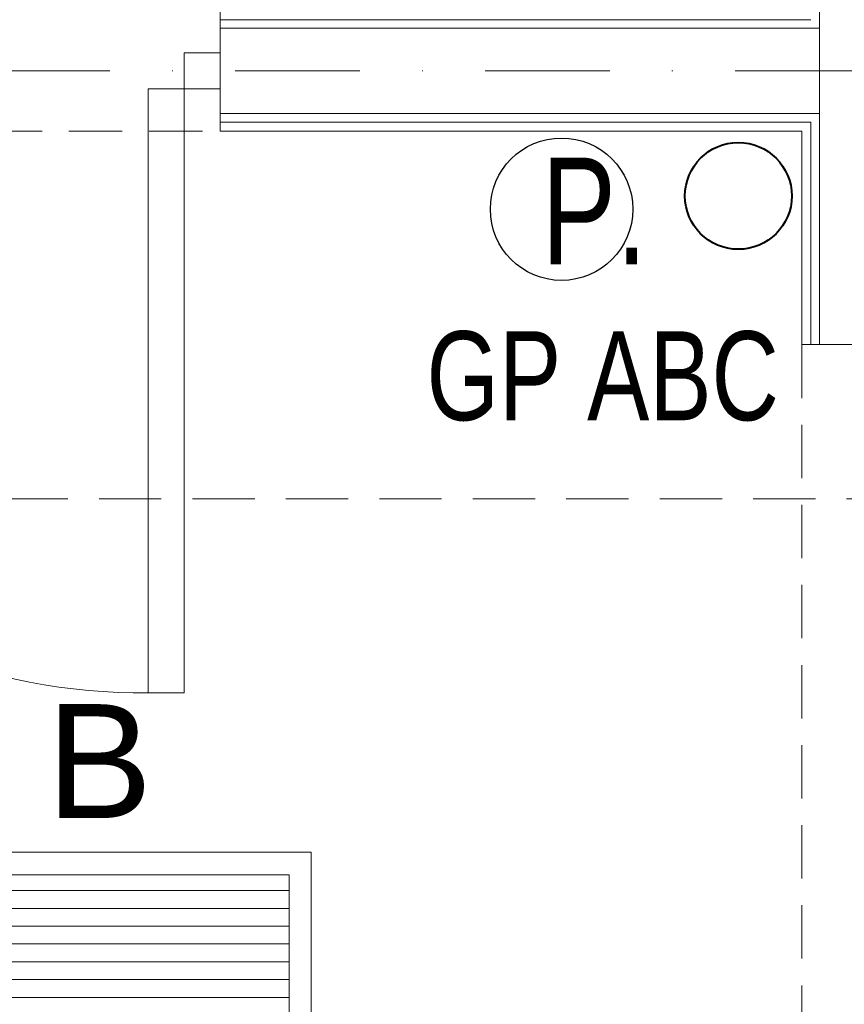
# Model space of a CAD drawing. Header units: inches. Extents: x 67014 to 70164, y -40762 to -35657.
# Tile 40 of 55: x 69040 to 69155, y -39921 to -39782. Entities that reach past the tile are written whole.
import ezdxf
from ezdxf.enums import TextEntityAlignment as Align

# ---------------------------------------------------------------- set-up
doc = ezdxf.new("R2010")
doc.units = ezdxf.units.IN
doc.header["$MEASUREMENT"] = 0
doc.linetypes.add('DASHDOT', pattern=[1, 0.5, -0.25, 0, -0.25])
doc.linetypes.add('HIDDEN', pattern=[0.375, 0.25, -0.125])
doc.layers.add('--ppoż', color=1, linetype='Continuous')
for name, color, linetype, lineweight in [('LUXIONA', 140, 'Continuous', 0), ('p--dach', 7, 'Continuous', 20), ('p--drzwi', 251, 'Continuous', 0), ('p--meble numeracja', 5, 'Continuous', 0), ('p--osie konstr', 7, 'DASHDOT', 15), ('p--podciąg', 7, 'Continuous', 0), ('p--płyta GK', 7, 'Continuous', 0), ('p--wyposażenie', 84, 'Continuous', 25), ('p--ściana szkielet', 7, 'Continuous', 0)]:
    doc.layers.add(name, color=color, linetype=linetype, lineweight=lineweight)
doc.styles.add('1-50', font='arial.ttf', dxfattribs={"width": 0.75, "height": 12.5})
doc.styles.get("Standard").update_dxf_attribs({"font": 'ARIAL.TTF'})
doc.styles.add('STYL-1', font='arial.ttf', dxfattribs={"width": 0.75})

# ---------------------------------------------------------------- blocks, each defined once
blk = doc.blocks.new('drzwi-90-100')
for p, q in [((10.1, 87.38), (5.05, 87.38)), ((5.05, 87.38), (5.05, 2.53)), ((10.1, 2.53), (10.1, 87.38)), ((5.05, 2.53), (0, 2.53)), ((0, 2.53), (0, -2.53)), ((5.05, -2.53), (5.05, 2.53)), ((5.05, 2.53), (10.1, 2.53)), ((100, 2.53), (94.95, 2.53)), ((94.95, 2.53), (94.95, -2.53)), ((100, -2.53), (100, 2.53)), ((0, -2.53), (5.05, -2.53)), ((94.95, -2.53), (100, -2.53))]:
    blk.add_line(p, q)
blk.add_arc((10.8, 3.23), 84.15, 359.5233, 90.4767)
blk = doc.blocks.new('B')
at = {"layer": 'LUXIONA', "linetype": 'Continuous'}
h = blk.add_hatch(dxfattribs=at)
h.set_pattern_fill('ANSI31', color=256, scale=200, angle=135)
h.set_pattern_definition([(180, (966.344, -170.453), (-2e-15, -25), [])])
h.paths.add_polyline_path([(30.6, 263.5), (30.6, 31.5), (564.4, 31.5), (564.4, 263.5)])
for points in [[(0, 0), (595, 0), (595, 295), (0, 295)], [(30.6, 31.5), (564.4, 31.5), (564.4, 263.5), (30.6, 263.5)]]:
    blk.add_lwpolyline(points, close=True, dxfattribs=at)
at = {"layer": 'LUXIONA'}
blk.add_attdef('OZNACZENIE', text='', height=80, dxfattribs=at).set_placement((297.5, 343.1), align=Align.CENTER)

msp = doc.modelspace()

# ---------------------------------------------------------------- linework, layer by layer
at = {"color": 1, "linetype": 'Continuous', "lineweight": 40, "ltscale": 12}
msp.add_circle((69140.544, -39806.966), 7.5, dxfattribs=at)
at = {"layer": 'p--dach', "linetype": 'HIDDEN', "ltscale": 35}
msp.add_line((68302.623, -39849.511), (69582.623, -39849.511), dxfattribs=at)
msp.add_line((68302.623, -39849.511), (69582.623, -39849.511), dxfattribs=at)
at = {"layer": 'p--osie konstr', "linetype": 'DASHDOT', "ltscale": 35}
msp.add_line((68718.873, -39789.411), (69166.373, -39789.411), dxfattribs=at)
at = {"layer": 'p--podciąg', "linetype": 'HIDDEN', "ltscale": 30}
for p, q in [((68967.773, -39797.861), (69067.773, -39797.861)), ((69149.473, -39827.861), (69149.473, -39927.861))]:
    msp.add_line(p, q, dxfattribs=at)
at = {"layer": 'p--płyta GK', "ltscale": 35}
for p, q in [((69067.773, -39782.211), (69150.723, -39782.211)), ((69067.773, -39796.611), (69150.723, -39796.611)), ((69150.723, -39827.861), (69150.723, -39796.611)), ((69067.773, -39797.861), (69149.473, -39797.861)), ((69149.473, -39827.861), (69149.473, -39797.861))]:
    msp.add_line(p, q, dxfattribs=at)
at = {"layer": 'p--wyposażenie', "linetype": 'Continuous'}
msp.add_circle((69115.719, -39808.839), 10, dxfattribs=at)
at = {"layer": 'p--ściana szkielet', "ltscale": 35}
for p, q in [((69151.923, -39827.861), (69151.923, -39538.011)), ((69067.773, -39780.961), (69067.773, -39797.861)), ((69067.773, -39783.411), (69151.923, -39783.411)), ((69067.773, -39795.411), (69151.923, -39795.411)), ((69149.473, -39827.861), (69166.373, -39827.861))]:
    msp.add_line(p, q, dxfattribs=at)

# ---------------------------------------------------------------- block references
at = {"layer": 'LUXIONA', "color": 7, "linetype": 'ByBlock'}
ref = msp.add_blockref('B', (69021.036, -39928.667), dxfattribs=dict(at, xscale=0.09999999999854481, yscale=0.1000000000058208, zscale=0.1))
ref.add_attrib('OZNACZENIE', 'B', dxfattribs={"height": 16}).set_placement((69050.786, -39894.356), align=Align.CENTER)
at = {"layer": 'p--drzwi', "rotation": 180}
msp.add_blockref('drzwi-90-100', (69067.773, -39789.411), dxfattribs=at)

# ---------------------------------------------------------------- texts
at = {"layer": '--ppoż', "insert": (69246.417, -39838.657), "char_height": 12.5, "width": 149.6707, "attachment_point": 9, "style": 'STYL-1'}
msp.add_mtext('\\pxql;GP ABC', dxfattribs=at)
at = {"layer": 'p--meble numeracja', "linetype": 'Continuous', "insert": (69112.88, -39801.587), "char_height": 15, "width": 22.74678, "attachment_point": 1, "style": '1-50'}
msp.add_mtext('P.', dxfattribs=at)

doc.saveas('drawing.dxf')
